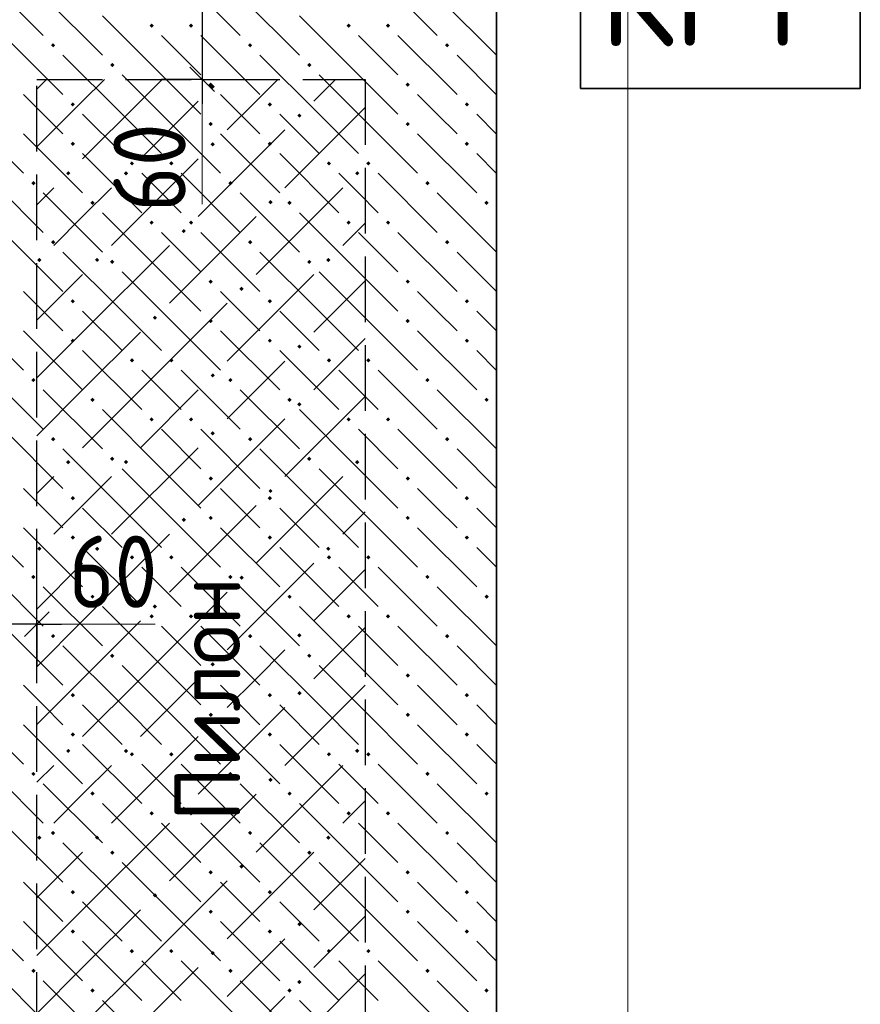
# Model space of a CAD drawing. Header units: millimetres. Extents: x 0 to 50400, y 0 to 35640.
# Tile 27 of 46: x 7914 to 10985, y 27942 to 31542. Entities that reach past the tile are written whole.
import ezdxf

# ---------------------------------------------------------------- set-up
doc = ezdxf.new("R2010")
doc.units = ezdxf.units.MM
doc.linetypes.add('______2', pattern=[324, 240, -84])
for name, color, linetype, lineweight in [('Standard', 7, 'Continuous', 25), ('ЖБ Перекрытие верхний уровень', 7, 'Continuous', 35), ('ЖБ Пилон', 7, 'Continuous', 35), ('Размерная линия_ общее', 7, 'Continuous', 13), ('Текст_ общее', 7, 'Continuous', 25)]:
    doc.layers.add(name, color=color, linetype=linetype, lineweight=lineweight)
doc.styles.add('ISOCPEUR', font='txt')

msp = doc.modelspace()

# ---------------------------------------------------------------- hatches: boundary and pattern name
at = {"layer": 'Standard', "linetype": 'Continuous', "lineweight": 13, "transparency": 33554687}
for points in [[(8611.1, 31297.1), (8618.9, 31304.9), (8626.7, 31297.1), (8618.9, 31289.3)], [(8927.9, 31191.5), (8935.7, 31199.3), (8943.5, 31191.5), (8935.7, 31183.7)], [(8611.1, 31085.9), (8618.9, 31093.7), (8626.7, 31085.9), (8618.9, 31078.1)], [(8083.1, 30980.3), (8090.9, 30988.1), (8098.7, 30980.3), (8090.9, 30972.5)], [(8294.3, 30980.3), (8302.1, 30988.1), (8309.9, 30980.3), (8302.1, 30972.5)], [(9139.1, 30980.3), (9146.9, 30988.1), (9154.7, 30980.3), (9146.9, 30972.5)], [(8822.3, 30874.7), (8830.1, 30882.5), (8837.9, 30874.7), (8830.1, 30866.9)], [(8505.5, 30769.1), (8513.3, 30776.9), (8521.1, 30769.1), (8513.3, 30761.3)], [(7977.5, 30663.5), (7985.3, 30671.3), (7993.1, 30663.5), (7985.3, 30655.7)], [(8188.7, 30663.5), (8196.5, 30671.3), (8204.3, 30663.5), (8196.5, 30655.7)], [(9033.5, 30663.5), (9041.3, 30671.3), (9049.1, 30663.5), (9041.3, 30655.7)], [(8716.7, 30557.9), (8724.5, 30565.7), (8732.3, 30557.9), (8724.5, 30550.1)], [(8399.9, 30452.3), (8407.7, 30460.1), (8415.5, 30452.3), (8407.7, 30444.5)], [(8927.9, 30346.7), (8935.7, 30354.5), (8943.5, 30346.7), (8935.7, 30338.9)], [(8611.1, 30241.1), (8618.9, 30248.9), (8626.7, 30241.1), (8618.9, 30233.3)], [(8927.9, 30135.5), (8935.7, 30143.3), (8943.5, 30135.5), (8935.7, 30127.7)], [(8611.1, 30029.9), (8618.9, 30037.7), (8626.7, 30029.9), (8618.9, 30022.1)], [(8083.1, 29924.3), (8090.9, 29932.1), (8098.7, 29924.3), (8090.9, 29916.5)], [(8294.3, 29924.3), (8302.1, 29932.1), (8309.9, 29924.3), (8302.1, 29916.5)], [(9139.1, 29924.3), (9146.9, 29932.1), (9154.7, 29924.3), (9146.9, 29916.5)], [(8822.3, 29818.7), (8830.1, 29826.5), (8837.9, 29818.7), (8830.1, 29810.9)], [(8505.5, 29713.1), (8513.3, 29720.9), (8521.1, 29713.1), (8513.3, 29705.3)], [(7977.5, 29607.5), (7985.3, 29615.3), (7993.1, 29607.5), (7985.3, 29599.7)], [(8188.7, 29607.5), (8196.5, 29615.3), (8204.3, 29607.5), (8196.5, 29599.7)], [(9033.5, 29607.5), (9041.3, 29615.3), (9049.1, 29607.5), (9041.3, 29599.7)], [(8716.7, 29501.9), (8724.5, 29509.7), (8732.3, 29501.9), (8724.5, 29494.1)], [(8399.9, 29396.3), (8407.7, 29404.1), (8415.5, 29396.3), (8407.7, 29388.5)], [(8927.9, 29290.7), (8935.7, 29298.5), (8943.5, 29290.7), (8935.7, 29282.9)], [(8611.1, 29185.1), (8618.9, 29192.9), (8626.7, 29185.1), (8618.9, 29177.3)], [(8927.9, 29079.5), (8935.7, 29087.3), (8943.5, 29079.5), (8935.7, 29071.7)], [(8611.1, 28973.9), (8618.9, 28981.7), (8626.7, 28973.9), (8618.9, 28966.1)], [(8083.1, 28868.3), (8090.9, 28876.1), (8098.7, 28868.3), (8090.9, 28860.5)], [(8294.3, 28868.3), (8302.1, 28876.1), (8309.9, 28868.3), (8302.1, 28860.5)], [(9139.1, 28868.3), (9146.9, 28876.1), (9154.7, 28868.3), (9146.9, 28860.5)], [(8822.3, 28762.7), (8830.1, 28770.5), (8837.9, 28762.7), (8830.1, 28754.9)], [(8505.5, 28657.1), (8513.3, 28664.9), (8521.1, 28657.1), (8513.3, 28649.3)], [(7977.5, 28551.5), (7985.3, 28559.3), (7993.1, 28551.5), (7985.3, 28543.7)], [(8188.7, 28551.5), (8196.5, 28559.3), (8204.3, 28551.5), (8196.5, 28543.7)], [(9033.5, 28551.5), (9041.3, 28559.3), (9049.1, 28551.5), (9041.3, 28543.7)], [(8716.7, 28445.9), (8724.5, 28453.7), (8732.3, 28445.9), (8724.5, 28438.1)], [(8399.9, 28340.3), (8407.7, 28348.1), (8415.5, 28340.3), (8407.7, 28332.5)], [(8927.9, 28234.7), (8935.7, 28242.5), (8943.5, 28234.7), (8935.7, 28226.9)], [(8611.1, 28129.1), (8618.9, 28136.9), (8626.7, 28129.1), (8618.9, 28121.3)], [(8927.9, 28023.5), (8935.7, 28031.3), (8943.5, 28023.5), (8935.7, 28015.7)]]:
    msp.add_hatch(color=7, dxfattribs=at).paths.add_polyline_path(points, flags=16)
at = {"layer": 'ЖБ Перекрытие верхний уровень', "linetype": 'Continuous', "lineweight": 18, "transparency": 33554687}
for points in [[(8387.9, 31520.3), (8395.7, 31528.1), (8403.5, 31520.3), (8395.7, 31512.5)], [(8531.9, 31520.3), (8539.7, 31528.1), (8547.5, 31520.3), (8539.7, 31512.5)], [(9107.9, 31520.3), (9115.7, 31528.1), (9123.5, 31520.3), (9115.7, 31512.5)], [(9251.9, 31520.3), (9259.7, 31528.1), (9267.5, 31520.3), (9259.7, 31512.5)], [(8027.9, 31448.3), (8035.7, 31456.1), (8043.5, 31448.3), (8035.7, 31440.5)], [(8747.9, 31448.3), (8755.7, 31456.1), (8763.5, 31448.3), (8755.7, 31440.5)], [(9467.9, 31448.3), (9475.7, 31456.1), (9483.5, 31448.3), (9475.7, 31440.5)], [(8243.9, 31376.3), (8251.7, 31384.1), (8259.5, 31376.3), (8251.7, 31368.5)], [(8963.9, 31376.3), (8971.7, 31384.1), (8979.5, 31376.3), (8971.7, 31368.5)], [(8603.9, 31304.3), (8611.7, 31312.1), (8619.5, 31304.3), (8611.7, 31296.5)], [(9323.9, 31304.3), (9331.7, 31312.1), (9339.5, 31304.3), (9331.7, 31296.5)], [(8099.9, 31232.3), (8107.7, 31240.1), (8115.5, 31232.3), (8107.7, 31224.5)], [(8819.9, 31232.3), (8827.7, 31240.1), (8835.5, 31232.3), (8827.7, 31224.5)], [(9539.9, 31232.3), (9547.7, 31240.1), (9555.5, 31232.3), (9547.7, 31224.5)], [(8603.9, 31160.3), (8611.7, 31168.1), (8619.5, 31160.3), (8611.7, 31152.5)], [(9323.9, 31160.3), (9331.7, 31168.1), (9339.5, 31160.3), (9331.7, 31152.5)], [(8099.9, 31088.3), (8107.7, 31096.1), (8115.5, 31088.3), (8107.7, 31080.5)], [(8819.9, 31088.3), (8827.7, 31096.1), (8835.5, 31088.3), (8827.7, 31080.5)], [(9539.9, 31088.3), (9547.7, 31096.1), (9555.5, 31088.3), (9547.7, 31080.5)], [(8315.9, 31016.3), (8323.7, 31024.1), (8331.5, 31016.3), (8323.7, 31008.5)], [(8459.9, 31016.3), (8467.7, 31024.1), (8475.5, 31016.3), (8467.7, 31008.5)], [(9035.9, 31016.3), (9043.7, 31024.1), (9051.5, 31016.3), (9043.7, 31008.5)], [(9179.9, 31016.3), (9187.7, 31024.1), (9195.5, 31016.3), (9187.7, 31008.5)], [(7955.9, 30944.3), (7963.7, 30952.1), (7971.5, 30944.3), (7963.7, 30936.5)], [(8675.9, 30944.3), (8683.7, 30952.1), (8691.5, 30944.3), (8683.7, 30936.5)], [(9395.9, 30944.3), (9403.7, 30952.1), (9411.5, 30944.3), (9403.7, 30936.5)], [(8171.9, 30872.3), (8179.7, 30880.1), (8187.5, 30872.3), (8179.7, 30864.5)], [(8891.9, 30872.3), (8899.7, 30880.1), (8907.5, 30872.3), (8899.7, 30864.5)], [(9611.9, 30872.3), (9619.7, 30880.1), (9627.5, 30872.3), (9619.7, 30864.5)], [(8387.9, 30800.3), (8395.7, 30808.1), (8403.5, 30800.3), (8395.7, 30792.5)], [(8531.9, 30800.3), (8539.7, 30808.1), (8547.5, 30800.3), (8539.7, 30792.5)], [(9107.9, 30800.3), (9115.7, 30808.1), (9123.5, 30800.3), (9115.7, 30792.5)], [(9251.9, 30800.3), (9259.7, 30808.1), (9267.5, 30800.3), (9259.7, 30792.5)], [(8027.9, 30728.3), (8035.7, 30736.1), (8043.5, 30728.3), (8035.7, 30720.5)], [(8747.9, 30728.3), (8755.7, 30736.1), (8763.5, 30728.3), (8755.7, 30720.5)], [(9467.9, 30728.3), (9475.7, 30736.1), (9483.5, 30728.3), (9475.7, 30720.5)], [(8243.9, 30656.3), (8251.7, 30664.1), (8259.5, 30656.3), (8251.7, 30648.5)], [(8963.9, 30656.3), (8971.7, 30664.1), (8979.5, 30656.3), (8971.7, 30648.5)], [(8603.9, 30584.3), (8611.7, 30592.1), (8619.5, 30584.3), (8611.7, 30576.5)], [(9323.9, 30584.3), (9331.7, 30592.1), (9339.5, 30584.3), (9331.7, 30576.5)], [(8099.9, 30512.3), (8107.7, 30520.1), (8115.5, 30512.3), (8107.7, 30504.5)], [(8819.9, 30512.3), (8827.7, 30520.1), (8835.5, 30512.3), (8827.7, 30504.5)], [(9539.9, 30512.3), (9547.7, 30520.1), (9555.5, 30512.3), (9547.7, 30504.5)], [(8603.9, 30440.3), (8611.7, 30448.1), (8619.5, 30440.3), (8611.7, 30432.5)], [(9323.9, 30440.3), (9331.7, 30448.1), (9339.5, 30440.3), (9331.7, 30432.5)], [(8099.9, 30368.3), (8107.7, 30376.1), (8115.5, 30368.3), (8107.7, 30360.5)], [(8819.9, 30368.3), (8827.7, 30376.1), (8835.5, 30368.3), (8827.7, 30360.5)], [(9539.9, 30368.3), (9547.7, 30376.1), (9555.5, 30368.3), (9547.7, 30360.5)], [(8315.9, 30296.3), (8323.7, 30304.1), (8331.5, 30296.3), (8323.7, 30288.5)], [(8459.9, 30296.3), (8467.7, 30304.1), (8475.5, 30296.3), (8467.7, 30288.5)], [(9035.9, 30296.3), (9043.7, 30304.1), (9051.5, 30296.3), (9043.7, 30288.5)], [(9179.9, 30296.3), (9187.7, 30304.1), (9195.5, 30296.3), (9187.7, 30288.5)], [(7955.9, 30224.3), (7963.7, 30232.1), (7971.5, 30224.3), (7963.7, 30216.5)], [(8675.9, 30224.3), (8683.7, 30232.1), (8691.5, 30224.3), (8683.7, 30216.5)], [(9395.9, 30224.3), (9403.7, 30232.1), (9411.5, 30224.3), (9403.7, 30216.5)], [(8171.9, 30152.3), (8179.7, 30160.1), (8187.5, 30152.3), (8179.7, 30144.5)], [(8891.9, 30152.3), (8899.7, 30160.1), (8907.5, 30152.3), (8899.7, 30144.5)], [(9611.9, 30152.3), (9619.7, 30160.1), (9627.5, 30152.3), (9619.7, 30144.5)], [(8387.9, 30080.3), (8395.7, 30088.1), (8403.5, 30080.3), (8395.7, 30072.5)], [(8531.9, 30080.3), (8539.7, 30088.1), (8547.5, 30080.3), (8539.7, 30072.5)], [(9107.9, 30080.3), (9115.7, 30088.1), (9123.5, 30080.3), (9115.7, 30072.5)], [(9251.9, 30080.3), (9259.7, 30088.1), (9267.5, 30080.3), (9259.7, 30072.5)], [(8027.9, 30008.3), (8035.7, 30016.1), (8043.5, 30008.3), (8035.7, 30000.5)], [(8747.9, 30008.3), (8755.7, 30016.1), (8763.5, 30008.3), (8755.7, 30000.5)], [(9467.9, 30008.3), (9475.7, 30016.1), (9483.5, 30008.3), (9475.7, 30000.5)], [(8243.9, 29936.3), (8251.7, 29944.1), (8259.5, 29936.3), (8251.7, 29928.5)], [(8963.9, 29936.3), (8971.7, 29944.1), (8979.5, 29936.3), (8971.7, 29928.5)], [(8603.9, 29864.3), (8611.7, 29872.1), (8619.5, 29864.3), (8611.7, 29856.5)], [(9323.9, 29864.3), (9331.7, 29872.1), (9339.5, 29864.3), (9331.7, 29856.5)], [(8099.9, 29792.3), (8107.7, 29800.1), (8115.5, 29792.3), (8107.7, 29784.5)], [(8819.9, 29792.3), (8827.7, 29800.1), (8835.5, 29792.3), (8827.7, 29784.5)], [(9539.9, 29792.3), (9547.7, 29800.1), (9555.5, 29792.3), (9547.7, 29784.5)], [(8603.9, 29720.3), (8611.7, 29728.1), (8619.5, 29720.3), (8611.7, 29712.5)], [(9323.9, 29720.3), (9331.7, 29728.1), (9339.5, 29720.3), (9331.7, 29712.5)], [(8099.9, 29648.3), (8107.7, 29656.1), (8115.5, 29648.3), (8107.7, 29640.5)], [(8819.9, 29648.3), (8827.7, 29656.1), (8835.5, 29648.3), (8827.7, 29640.5)], [(9539.9, 29648.3), (9547.7, 29656.1), (9555.5, 29648.3), (9547.7, 29640.5)], [(8315.9, 29576.3), (8323.7, 29584.1), (8331.5, 29576.3), (8323.7, 29568.5)], [(8459.9, 29576.3), (8467.7, 29584.1), (8475.5, 29576.3), (8467.7, 29568.5)], [(9035.9, 29576.3), (9043.7, 29584.1), (9051.5, 29576.3), (9043.7, 29568.5)], [(9179.9, 29576.3), (9187.7, 29584.1), (9195.5, 29576.3), (9187.7, 29568.5)], [(7955.9, 29504.3), (7963.7, 29512.1), (7971.5, 29504.3), (7963.7, 29496.5)], [(8675.9, 29504.3), (8683.7, 29512.1), (8691.5, 29504.3), (8683.7, 29496.5)], [(9395.9, 29504.3), (9403.7, 29512.1), (9411.5, 29504.3), (9403.7, 29496.5)], [(8171.9, 29432.3), (8179.7, 29440.1), (8187.5, 29432.3), (8179.7, 29424.5)], [(8891.9, 29432.3), (8899.7, 29440.1), (8907.5, 29432.3), (8899.7, 29424.5)], [(9611.9, 29432.3), (9619.7, 29440.1), (9627.5, 29432.3), (9619.7, 29424.5)], [(8387.9, 29360.3), (8395.7, 29368.1), (8403.5, 29360.3), (8395.7, 29352.5)], [(8531.9, 29360.3), (8539.7, 29368.1), (8547.5, 29360.3), (8539.7, 29352.5)], [(9107.9, 29360.3), (9115.7, 29368.1), (9123.5, 29360.3), (9115.7, 29352.5)], [(9251.9, 29360.3), (9259.7, 29368.1), (9267.5, 29360.3), (9259.7, 29352.5)], [(8027.9, 29288.3), (8035.7, 29296.1), (8043.5, 29288.3), (8035.7, 29280.5)], [(8747.9, 29288.3), (8755.7, 29296.1), (8763.5, 29288.3), (8755.7, 29280.5)], [(9467.9, 29288.3), (9475.7, 29296.1), (9483.5, 29288.3), (9475.7, 29280.5)], [(8243.9, 29216.3), (8251.7, 29224.1), (8259.5, 29216.3), (8251.7, 29208.5)], [(8963.9, 29216.3), (8971.7, 29224.1), (8979.5, 29216.3), (8971.7, 29208.5)], [(8603.9, 29144.3), (8611.7, 29152.1), (8619.5, 29144.3), (8611.7, 29136.5)], [(9323.9, 29144.3), (9331.7, 29152.1), (9339.5, 29144.3), (9331.7, 29136.5)], [(8099.9, 29072.3), (8107.7, 29080.1), (8115.5, 29072.3), (8107.7, 29064.5)], [(8819.9, 29072.3), (8827.7, 29080.1), (8835.5, 29072.3), (8827.7, 29064.5)], [(9539.9, 29072.3), (9547.7, 29080.1), (9555.5, 29072.3), (9547.7, 29064.5)], [(8603.9, 29000.3), (8611.7, 29008.1), (8619.5, 29000.3), (8611.7, 28992.5)], [(9323.9, 29000.3), (9331.7, 29008.1), (9339.5, 29000.3), (9331.7, 28992.5)], [(8099.9, 28928.3), (8107.7, 28936.1), (8115.5, 28928.3), (8107.7, 28920.5)], [(8819.9, 28928.3), (8827.7, 28936.1), (8835.5, 28928.3), (8827.7, 28920.5)], [(9539.9, 28928.3), (9547.7, 28936.1), (9555.5, 28928.3), (9547.7, 28920.5)], [(8315.9, 28856.3), (8323.7, 28864.1), (8331.5, 28856.3), (8323.7, 28848.5)], [(8459.9, 28856.3), (8467.7, 28864.1), (8475.5, 28856.3), (8467.7, 28848.5)], [(9035.9, 28856.3), (9043.7, 28864.1), (9051.5, 28856.3), (9043.7, 28848.5)], [(9179.9, 28856.3), (9187.7, 28864.1), (9195.5, 28856.3), (9187.7, 28848.5)], [(7955.9, 28784.3), (7963.7, 28792.1), (7971.5, 28784.3), (7963.7, 28776.5)], [(8675.9, 28784.3), (8683.7, 28792.1), (8691.5, 28784.3), (8683.7, 28776.5)], [(9395.9, 28784.3), (9403.7, 28792.1), (9411.5, 28784.3), (9403.7, 28776.5)], [(8171.9, 28712.3), (8179.7, 28720.1), (8187.5, 28712.3), (8179.7, 28704.5)], [(8891.9, 28712.3), (8899.7, 28720.1), (8907.5, 28712.3), (8899.7, 28704.5)], [(9611.9, 28712.3), (9619.7, 28720.1), (9627.5, 28712.3), (9619.7, 28704.5)], [(8387.9, 28640.3), (8395.7, 28648.1), (8403.5, 28640.3), (8395.7, 28632.5)], [(8531.9, 28640.3), (8539.7, 28648.1), (8547.5, 28640.3), (8539.7, 28632.5)], [(9107.9, 28640.3), (9115.7, 28648.1), (9123.5, 28640.3), (9115.7, 28632.5)], [(9251.9, 28640.3), (9259.7, 28648.1), (9267.5, 28640.3), (9259.7, 28632.5)], [(8027.9, 28568.3), (8035.7, 28576.1), (8043.5, 28568.3), (8035.7, 28560.5)], [(8747.9, 28568.3), (8755.7, 28576.1), (8763.5, 28568.3), (8755.7, 28560.5)], [(9467.9, 28568.3), (9475.7, 28576.1), (9483.5, 28568.3), (9475.7, 28560.5)], [(8243.9, 28496.3), (8251.7, 28504.1), (8259.5, 28496.3), (8251.7, 28488.5)], [(8963.9, 28496.3), (8971.7, 28504.1), (8979.5, 28496.3), (8971.7, 28488.5)], [(8603.9, 28424.3), (8611.7, 28432.1), (8619.5, 28424.3), (8611.7, 28416.5)], [(9323.9, 28424.3), (9331.7, 28432.1), (9339.5, 28424.3), (9331.7, 28416.5)], [(8099.9, 28352.3), (8107.7, 28360.1), (8115.5, 28352.3), (8107.7, 28344.5)], [(8819.9, 28352.3), (8827.7, 28360.1), (8835.5, 28352.3), (8827.7, 28344.5)], [(9539.9, 28352.3), (9547.7, 28360.1), (9555.5, 28352.3), (9547.7, 28344.5)], [(8603.9, 28280.3), (8611.7, 28288.1), (8619.5, 28280.3), (8611.7, 28272.5)], [(9323.9, 28280.3), (9331.7, 28288.1), (9339.5, 28280.3), (9331.7, 28272.5)], [(8099.9, 28208.3), (8107.7, 28216.1), (8115.5, 28208.3), (8107.7, 28200.5)], [(8819.9, 28208.3), (8827.7, 28216.1), (8835.5, 28208.3), (8827.7, 28200.5)], [(9539.9, 28208.3), (9547.7, 28216.1), (9555.5, 28208.3), (9547.7, 28200.5)], [(8315.9, 28136.3), (8323.7, 28144.1), (8331.5, 28136.3), (8323.7, 28128.5)], [(8459.9, 28136.3), (8467.7, 28144.1), (8475.5, 28136.3), (8467.7, 28128.5)], [(9035.9, 28136.3), (9043.7, 28144.1), (9051.5, 28136.3), (9043.7, 28128.5)], [(9179.9, 28136.3), (9187.7, 28144.1), (9195.5, 28136.3), (9187.7, 28128.5)], [(7955.9, 28064.3), (7963.7, 28072.1), (7971.5, 28064.3), (7963.7, 28056.5)], [(8675.9, 28064.3), (8683.7, 28072.1), (8691.5, 28064.3), (8683.7, 28056.5)], [(9395.9, 28064.3), (9403.7, 28072.1), (9411.5, 28064.3), (9403.7, 28056.5)], [(8171.9, 27992.3), (8179.7, 28000.1), (8187.5, 27992.3), (8179.7, 27984.5)], [(8891.9, 27992.3), (8899.7, 28000.1), (8907.5, 27992.3), (8899.7, 27984.5)], [(9611.9, 27992.3), (9619.7, 28000.1), (9627.5, 27992.3), (9619.7, 27984.5)]]:
    msp.add_hatch(color=7, dxfattribs=at).paths.add_polyline_path(points, flags=16)

# ---------------------------------------------------------------- linework, layer by layer
at = {"layer": 'Standard', "color": 7, "linetype": 'Continuous', "lineweight": -3, "transparency": 33554687}
for p, q in [((8580.1, 31611.8), (8580.1, 31323.8)), ((8580.1, 31323.8), (8580.1, 31233.8)), ((7976.3, 29331.6), (7688.3, 29331.6)), ((7976.3, 29331.6), (8066.3, 29331.6))]:
    msp.add_line(p, q, dxfattribs=at)
at = {"layer": 'Standard', "color": 7, "linetype": 'Continuous', "lineweight": 25, "transparency": 33554687}
for p, q in [((8535.1, 31368.8), (8625.1, 31278.8)), ((8021.3, 29376.6), (7931.3, 29286.6))]:
    msp.add_line(p, q, dxfattribs=at)
at = {"layer": 'Standard', "color": 253, "linetype": 'Continuous', "lineweight": 13, "true_color": 0xa0a0a0, "transparency": 33554687}
for p, q in [((8012, 31323.8), (7976.3, 31288)), ((8223.2, 31323.8), (8143.7, 31244.3)), ((8354.9, 31244.3), (8434.4, 31323.8)), ((8777.3, 31244.3), (8856.8, 31323.8)), ((9068, 31323.8), (8988.5, 31244.3)), ((8143.7, 31244.3), (7976.3, 31076.8)), ((8354.9, 31244.3), (8143.7, 31033.1)), ((8566.1, 31244.3), (8354.9, 31033.1)), ((8671.7, 31138.7), (8777.3, 31244.3)), ((9176.3, 31220.8), (8882.9, 30927.5)), ((8882.9, 31138.7), (8566.1, 30821.9)), ((8566.1, 31033.1), (8249.3, 30716.3)), ((8038.1, 30927.5), (7976.3, 30865.6)), ((8143.7, 30821.9), (8249.3, 30927.5)), ((9094.1, 30927.5), (8777.3, 30610.7)), ((8038.1, 30716.3), (8143.7, 30821.9)), ((8777.3, 30821.9), (8460.5, 30505.1)), ((9094.1, 30716.3), (9176.3, 30798.4)), ((8143.7, 30399.5), (8460.5, 30716.3)), ((8143.7, 30610.7), (7976.3, 30443.2)), ((8988.5, 30610.7), (8671.7, 30293.9)), ((9176.3, 30587.2), (8988.5, 30399.5)), ((8354.9, 30188.3), (8671.7, 30505.1)), ((8143.7, 30399.5), (7976.3, 30232)), ((8354.9, 30399.5), (8143.7, 30188.3)), ((9176.3, 30376), (8988.5, 30188.3)), ((8777.3, 30188.3), (8882.9, 30293.9)), ((8143.7, 30188.3), (7976.3, 30020.8)), ((8354.9, 30188.3), (8143.7, 29977.1)), ((8566.1, 30188.3), (8354.9, 29977.1)), ((8671.7, 30082.7), (8777.3, 30188.3)), ((9176.3, 30164.8), (8882.9, 29871.5)), ((8882.9, 30082.7), (8566.1, 29765.9)), ((8566.1, 29977.1), (8249.3, 29660.3)), ((8038.1, 29871.5), (7976.3, 29809.6)), ((8143.7, 29765.9), (8249.3, 29871.5)), ((9094.1, 29871.5), (8777.3, 29554.7)), ((8038.1, 29660.3), (8143.7, 29765.9)), ((8777.3, 29765.9), (8460.5, 29449.1)), ((9094.1, 29660.3), (9176.3, 29742.4)), ((8143.7, 29343.5), (8460.5, 29660.3)), ((8143.7, 29554.7), (7976.3, 29387.2)), ((8988.5, 29554.7), (8671.7, 29237.9)), ((9176.3, 29531.2), (8988.5, 29343.5)), ((8354.9, 29132.3), (8671.7, 29449.1)), ((8143.7, 29343.5), (7976.3, 29176)), ((8354.9, 29343.5), (8143.7, 29132.3)), ((9176.3, 29320), (8988.5, 29132.3)), ((8777.3, 29132.3), (8882.9, 29237.9)), ((8143.7, 29132.3), (7976.3, 28964.8)), ((8354.9, 29132.3), (8143.7, 28921.1)), ((8566.1, 29132.3), (8354.9, 28921.1)), ((8671.7, 29026.7), (8777.3, 29132.3)), ((9176.3, 29108.8), (8882.9, 28815.5)), ((8882.9, 29026.7), (8566.1, 28709.9)), ((8566.1, 28921.1), (8249.3, 28604.3)), ((8038.1, 28815.5), (7976.3, 28753.6)), ((8143.7, 28709.9), (8249.3, 28815.5)), ((9094.1, 28815.5), (8777.3, 28498.7)), ((8038.1, 28604.3), (8143.7, 28709.9)), ((8777.3, 28709.9), (8460.5, 28393.1)), ((9094.1, 28604.3), (9176.3, 28686.4)), ((8143.7, 28287.5), (8460.5, 28604.3)), ((8143.7, 28498.7), (7976.3, 28331.2)), ((8988.5, 28498.7), (8671.7, 28181.9)), ((9176.3, 28475.2), (8988.5, 28287.5)), ((8354.9, 28076.3), (8671.7, 28393.1)), ((8143.7, 28287.5), (7976.3, 28120)), ((8354.9, 28287.5), (8143.7, 28076.3)), ((9176.3, 28264), (8988.5, 28076.3)), ((8777.3, 28076.3), (8882.9, 28181.9)), ((8143.7, 28076.3), (7976.3, 27908.8)), ((8354.9, 28076.3), (8143.7, 27865.1)), ((8566.1, 28076.3), (8354.9, 27865.1)), ((8671.7, 27970.7), (8777.3, 28076.3)), ((9176.3, 28052.8), (8882.9, 27759.5)), ((8882.9, 27970.7), (8566.1, 27653.9))]:
    msp.add_line(p, q, dxfattribs=at)
at = {"layer": 'Standard', "color": 251, "linetype": 'Continuous', "lineweight": -3, "true_color": 0x656565, "transparency": 33554687}
for p, q in [((8580.1, 31323.8), (8430.1, 31323.8)), ((8580.1, 31323.8), (8730.1, 31323.8)), ((8580.1, 31323.8), (8600.3, 31323.8)), ((7976.3, 29331.6), (7976.3, 29481.6)), ((7976.3, 29331.6), (7976.3, 29181.6)), ((7976.3, 29331.6), (7976.3, 29331.6))]:
    msp.add_line(p, q, dxfattribs=at)
at = {"layer": 'Standard', "color": 254, "linetype": 'Continuous', "lineweight": 18, "true_color": 0xc4c4ff, "transparency": 33554687}
msp.add_lwpolyline([(6042.2, 24677.5), (10136.3, 24677.5), (10136.3, 33105.1), (6042.2, 33105.1), (6042.2, 24677.5)], dxfattribs=at)
at = {"layer": 'ЖБ Перекрытие верхний уровень', "color": 7, "linetype": 'Continuous', "lineweight": 35, "transparency": 33554687}
msp.add_line((9656.3, 25157.5), (9656.3, 32625.1), dxfattribs=at)
at = {"layer": 'ЖБ Перекрытие верхний уровень', "color": 9, "linetype": 'Continuous', "lineweight": 18, "true_color": 0xc7c7c7, "transparency": 33554687}
for p, q in [((7783.7, 31700.3), (7999.7, 31484.3)), ((8503.7, 31700.3), (8719.7, 31484.3)), ((9223.7, 31700.3), (9439.7, 31484.3)), ((7999.7, 31628.3), (8215.7, 31412.3)), ((8719.7, 31628.3), (8935.7, 31412.3)), ((9439.7, 31628.3), (9655.7, 31412.3)), ((8431.7, 31340.3), (8215.7, 31556.3)), ((9151.7, 31340.3), (8935.7, 31556.3)), ((7855.7, 31484.3), (8071.7, 31268.3)), ((8431.7, 31484.3), (8575.7, 31340.3)), ((8575.7, 31484.3), (8791.7, 31268.3)), ((9151.7, 31484.3), (9295.7, 31340.3)), ((9295.7, 31484.3), (9511.7, 31268.3)), ((8287.7, 31196.3), (8071.7, 31412.3)), ((9007.7, 31196.3), (8791.7, 31412.3)), ((9656.3, 31267.7), (9511.7, 31412.3)), ((8287.7, 31340.3), (8431.7, 31196.3)), ((8431.7, 31340.3), (8575.7, 31196.3)), ((9007.7, 31340.3), (9151.7, 31196.3)), ((9151.7, 31340.3), (9295.7, 31196.3)), ((7999.7, 31196.3), (7927.7, 31268.3)), ((8719.7, 31196.3), (8647.7, 31268.3)), ((9439.7, 31196.3), (9367.7, 31268.3)), ((7711.7, 31196.3), (7927.7, 30980.3)), ((8071.7, 31124.3), (7999.7, 31196.3)), ((8143.7, 31196.3), (8287.7, 31052.3)), ((8287.7, 31196.3), (8431.7, 31052.3)), ((8431.7, 31196.3), (8647.7, 30980.3)), ((8791.7, 31124.3), (8719.7, 31196.3)), ((8863.7, 31196.3), (9007.7, 31052.3)), ((9007.7, 31196.3), (9151.7, 31052.3)), ((9151.7, 31196.3), (9367.7, 30980.3)), ((9511.7, 31124.3), (9439.7, 31196.3)), ((9583.7, 31196.3), (9656.3, 31123.7)), ((7927.7, 31124.3), (8143.7, 30908.3)), ((8647.7, 31124.3), (8863.7, 30908.3)), ((9367.7, 31124.3), (9583.7, 30908.3)), ((8143.7, 31052.3), (8359.7, 30836.3)), ((8863.7, 31052.3), (9079.7, 30836.3)), ((9583.7, 31052.3), (9656.3, 30979.7)), ((7783.7, 30980.3), (7999.7, 30764.3)), ((8431.7, 30908.3), (8359.7, 30980.3)), ((8503.7, 30980.3), (8719.7, 30764.3)), ((9151.7, 30908.3), (9079.7, 30980.3)), ((9223.7, 30980.3), (9439.7, 30764.3)), ((7999.7, 30908.3), (8215.7, 30692.3)), ((8503.7, 30836.3), (8431.7, 30908.3)), ((8719.7, 30908.3), (8935.7, 30692.3)), ((9223.7, 30836.3), (9151.7, 30908.3)), ((9439.7, 30908.3), (9655.7, 30692.3)), ((8431.7, 30620.3), (8215.7, 30836.3)), ((9151.7, 30620.3), (8935.7, 30836.3)), ((9656.3, 30835.7), (9655.7, 30836.3)), ((7855.7, 30764.3), (8071.7, 30548.3)), ((8431.7, 30764.3), (8575.7, 30620.3)), ((8575.7, 30764.3), (8791.7, 30548.3)), ((9151.7, 30764.3), (9295.7, 30620.3)), ((9295.7, 30764.3), (9511.7, 30548.3)), ((8287.7, 30476.3), (8071.7, 30692.3)), ((9007.7, 30476.3), (8791.7, 30692.3)), ((9656.3, 30547.7), (9511.7, 30692.3)), ((8287.7, 30620.3), (8431.7, 30476.3)), ((8431.7, 30620.3), (8575.7, 30476.3)), ((9007.7, 30620.3), (9151.7, 30476.3)), ((9151.7, 30620.3), (9295.7, 30476.3)), ((7999.7, 30476.3), (7927.7, 30548.3)), ((8719.7, 30476.3), (8647.7, 30548.3)), ((9439.7, 30476.3), (9367.7, 30548.3)), ((7711.7, 30476.3), (7927.7, 30260.3)), ((8071.7, 30404.3), (7999.7, 30476.3)), ((8143.7, 30476.3), (8287.7, 30332.3)), ((8287.7, 30476.3), (8431.7, 30332.3)), ((8431.7, 30476.3), (8647.7, 30260.3)), ((8791.7, 30404.3), (8719.7, 30476.3)), ((8863.7, 30476.3), (9007.7, 30332.3)), ((9007.7, 30476.3), (9151.7, 30332.3)), ((9151.7, 30476.3), (9367.7, 30260.3)), ((9511.7, 30404.3), (9439.7, 30476.3)), ((9583.7, 30476.3), (9656.3, 30403.7)), ((7927.7, 30404.3), (8143.7, 30188.3)), ((8647.7, 30404.3), (8863.7, 30188.3)), ((9367.7, 30404.3), (9583.7, 30188.3)), ((8143.7, 30332.3), (8359.7, 30116.3)), ((8863.7, 30332.3), (9079.7, 30116.3)), ((9583.7, 30332.3), (9656.3, 30259.7)), ((7783.7, 30260.3), (7999.7, 30044.3)), ((8431.7, 30188.3), (8359.7, 30260.3)), ((8503.7, 30260.3), (8719.7, 30044.3)), ((9151.7, 30188.3), (9079.7, 30260.3)), ((9223.7, 30260.3), (9439.7, 30044.3)), ((7999.7, 30188.3), (8215.7, 29972.3)), ((8503.7, 30116.3), (8431.7, 30188.3)), ((8719.7, 30188.3), (8935.7, 29972.3)), ((9223.7, 30116.3), (9151.7, 30188.3)), ((9439.7, 30188.3), (9655.7, 29972.3)), ((8431.7, 29900.3), (8215.7, 30116.3)), ((9151.7, 29900.3), (8935.7, 30116.3)), ((9656.3, 30115.7), (9655.7, 30116.3)), ((7855.7, 30044.3), (8071.7, 29828.3)), ((8431.7, 30044.3), (8575.7, 29900.3)), ((8575.7, 30044.3), (8791.7, 29828.3)), ((9151.7, 30044.3), (9295.7, 29900.3)), ((9295.7, 30044.3), (9511.7, 29828.3)), ((8287.7, 29756.3), (8071.7, 29972.3)), ((9007.7, 29756.3), (8791.7, 29972.3)), ((9656.3, 29827.7), (9511.7, 29972.3)), ((8287.7, 29900.3), (8431.7, 29756.3)), ((8431.7, 29900.3), (8575.7, 29756.3)), ((9007.7, 29900.3), (9151.7, 29756.3)), ((9151.7, 29900.3), (9295.7, 29756.3)), ((7999.7, 29756.3), (7927.7, 29828.3)), ((8719.7, 29756.3), (8647.7, 29828.3)), ((9439.7, 29756.3), (9367.7, 29828.3)), ((7711.7, 29756.3), (7927.7, 29540.3)), ((8071.7, 29684.3), (7999.7, 29756.3)), ((8143.7, 29756.3), (8287.7, 29612.3)), ((8287.7, 29756.3), (8431.7, 29612.3)), ((8431.7, 29756.3), (8647.7, 29540.3)), ((8791.7, 29684.3), (8719.7, 29756.3)), ((8863.7, 29756.3), (9007.7, 29612.3)), ((9007.7, 29756.3), (9151.7, 29612.3)), ((9151.7, 29756.3), (9367.7, 29540.3)), ((9511.7, 29684.3), (9439.7, 29756.3)), ((9583.7, 29756.3), (9656.3, 29683.7)), ((7927.7, 29684.3), (8143.7, 29468.3)), ((8647.7, 29684.3), (8863.7, 29468.3)), ((9367.7, 29684.3), (9583.7, 29468.3)), ((8143.7, 29612.3), (8359.7, 29396.3)), ((8863.7, 29612.3), (9079.7, 29396.3)), ((9583.7, 29612.3), (9656.3, 29539.7)), ((7783.7, 29540.3), (7999.7, 29324.3)), ((8431.7, 29468.3), (8359.7, 29540.3)), ((8503.7, 29540.3), (8719.7, 29324.3)), ((9151.7, 29468.3), (9079.7, 29540.3)), ((9223.7, 29540.3), (9439.7, 29324.3)), ((7999.7, 29468.3), (8215.7, 29252.3)), ((8503.7, 29396.3), (8431.7, 29468.3)), ((8719.7, 29468.3), (8935.7, 29252.3)), ((9223.7, 29396.3), (9151.7, 29468.3)), ((9439.7, 29468.3), (9655.7, 29252.3)), ((8431.7, 29180.3), (8215.7, 29396.3)), ((9151.7, 29180.3), (8935.7, 29396.3)), ((9656.3, 29395.7), (9655.7, 29396.3)), ((7855.7, 29324.3), (8071.7, 29108.3)), ((8431.7, 29324.3), (8575.7, 29180.3)), ((8575.7, 29324.3), (8791.7, 29108.3)), ((9151.7, 29324.3), (9295.7, 29180.3)), ((9295.7, 29324.3), (9511.7, 29108.3)), ((8287.7, 29036.3), (8071.7, 29252.3)), ((9007.7, 29036.3), (8791.7, 29252.3)), ((9656.3, 29107.7), (9511.7, 29252.3)), ((8287.7, 29180.3), (8431.7, 29036.3)), ((8431.7, 29180.3), (8575.7, 29036.3)), ((9007.7, 29180.3), (9151.7, 29036.3)), ((9151.7, 29180.3), (9295.7, 29036.3)), ((7999.7, 29036.3), (7927.7, 29108.3)), ((8719.7, 29036.3), (8647.7, 29108.3)), ((9439.7, 29036.3), (9367.7, 29108.3)), ((7711.7, 29036.3), (7927.7, 28820.3)), ((8071.7, 28964.3), (7999.7, 29036.3)), ((8143.7, 29036.3), (8287.7, 28892.3)), ((8287.7, 29036.3), (8431.7, 28892.3)), ((8431.7, 29036.3), (8647.7, 28820.3)), ((8791.7, 28964.3), (8719.7, 29036.3)), ((8863.7, 29036.3), (9007.7, 28892.3)), ((9007.7, 29036.3), (9151.7, 28892.3)), ((9151.7, 29036.3), (9367.7, 28820.3)), ((9511.7, 28964.3), (9439.7, 29036.3)), ((9583.7, 29036.3), (9656.3, 28963.7)), ((7927.7, 28964.3), (8143.7, 28748.3)), ((8647.7, 28964.3), (8863.7, 28748.3)), ((9367.7, 28964.3), (9583.7, 28748.3)), ((8143.7, 28892.3), (8359.7, 28676.3)), ((8863.7, 28892.3), (9079.7, 28676.3)), ((9583.7, 28892.3), (9656.3, 28819.7)), ((7783.7, 28820.3), (7999.7, 28604.3)), ((8431.7, 28748.3), (8359.7, 28820.3)), ((8503.7, 28820.3), (8719.7, 28604.3)), ((9151.7, 28748.3), (9079.7, 28820.3)), ((9223.7, 28820.3), (9439.7, 28604.3)), ((7999.7, 28748.3), (8215.7, 28532.3)), ((8503.7, 28676.3), (8431.7, 28748.3)), ((8719.7, 28748.3), (8935.7, 28532.3)), ((9223.7, 28676.3), (9151.7, 28748.3)), ((9439.7, 28748.3), (9655.7, 28532.3)), ((8431.7, 28460.3), (8215.7, 28676.3)), ((9151.7, 28460.3), (8935.7, 28676.3)), ((9656.3, 28675.7), (9655.7, 28676.3)), ((7855.7, 28604.3), (8071.7, 28388.3)), ((8431.7, 28604.3), (8575.7, 28460.3)), ((8575.7, 28604.3), (8791.7, 28388.3)), ((9151.7, 28604.3), (9295.7, 28460.3)), ((9295.7, 28604.3), (9511.7, 28388.3)), ((8287.7, 28316.3), (8071.7, 28532.3)), ((9007.7, 28316.3), (8791.7, 28532.3)), ((9656.3, 28387.7), (9511.7, 28532.3)), ((8287.7, 28460.3), (8431.7, 28316.3)), ((8431.7, 28460.3), (8575.7, 28316.3)), ((9007.7, 28460.3), (9151.7, 28316.3)), ((9151.7, 28460.3), (9295.7, 28316.3)), ((7999.7, 28316.3), (7927.7, 28388.3)), ((8719.7, 28316.3), (8647.7, 28388.3)), ((9439.7, 28316.3), (9367.7, 28388.3)), ((7711.7, 28316.3), (7927.7, 28100.3)), ((8071.7, 28244.3), (7999.7, 28316.3)), ((8143.7, 28316.3), (8287.7, 28172.3)), ((8287.7, 28316.3), (8431.7, 28172.3)), ((8431.7, 28316.3), (8647.7, 28100.3)), ((8791.7, 28244.3), (8719.7, 28316.3)), ((8863.7, 28316.3), (9007.7, 28172.3)), ((9007.7, 28316.3), (9151.7, 28172.3)), ((9151.7, 28316.3), (9367.7, 28100.3)), ((9511.7, 28244.3), (9439.7, 28316.3)), ((9583.7, 28316.3), (9656.3, 28243.7)), ((7927.7, 28244.3), (8143.7, 28028.3)), ((8647.7, 28244.3), (8863.7, 28028.3)), ((9367.7, 28244.3), (9583.7, 28028.3)), ((8143.7, 28172.3), (8359.7, 27956.3)), ((8863.7, 28172.3), (9079.7, 27956.3)), ((9583.7, 28172.3), (9656.3, 28099.7)), ((7783.7, 28100.3), (7999.7, 27884.3)), ((8431.7, 28028.3), (8359.7, 28100.3)), ((8503.7, 28100.3), (8719.7, 27884.3)), ((9151.7, 28028.3), (9079.7, 28100.3)), ((9223.7, 28100.3), (9439.7, 27884.3)), ((7999.7, 28028.3), (8215.7, 27812.3)), ((8503.7, 27956.3), (8431.7, 28028.3)), ((8719.7, 28028.3), (8935.7, 27812.3)), ((9223.7, 27956.3), (9151.7, 28028.3)), ((9439.7, 28028.3), (9655.7, 27812.3)), ((8431.7, 27740.3), (8215.7, 27956.3)), ((9151.7, 27740.3), (8935.7, 27956.3)), ((9656.3, 27955.7), (9655.7, 27956.3))]:
    msp.add_line(p, q, dxfattribs=at)
at = {"layer": 'ЖБ Пилон', "color": 253, "linetype": '______2', "lineweight": -3, "true_color": 0xababab, "transparency": 33554687}
for p, q in [((7976.3, 26523.8), (7976.3, 31323.8)), ((7976.3, 31323.8), (9176.3, 31323.8)), ((9176.3, 31323.8), (9176.3, 26523.8))]:
    msp.add_line(p, q, dxfattribs=at)
at = {"layer": 'Размерная линия_ общее', "color": 7, "linetype": 'Continuous', "lineweight": 13, "transparency": 33554687}
for p, q in [((8580.1, 30867.8), (8580.1, 31323.8)), ((8408.3, 29331.6), (7976.3, 29331.6))]:
    msp.add_line(p, q, dxfattribs=at)
at = {"layer": 'Текст_ общее', "color": 7, "linetype": 'Continuous', "lineweight": 35, "transparency": 33554687}
msp.add_lwpolyline([(9963.4, 31290.6), (10985.4, 31290.6), (10985.4, 31990.6), (9963.4, 31990.6), (9963.4, 31290.6)], dxfattribs=at)

# ---------------------------------------------------------------- texts
at = {"layer": 'Standard', "color": 7, "linetype": 'Continuous', "lineweight": 25, "transparency": 33554687, "insert": (8520.1, 30839.6), "char_height": 264, "width": 484.709, "attachment_point": 7, "rotation": 90, "style": 'ISOCPEUR'}
msp.add_mtext('\\W0.87;60', dxfattribs=at)
at = {"layer": 'Standard', "color": 7, "linetype": 'Continuous', "lineweight": 25, "transparency": 33554687, "insert": (8093.3, 29391.6), "char_height": 264, "width": 484.709, "attachment_point": 7, "style": 'ISOCPEUR'}
msp.add_mtext('\\W0.87;60', dxfattribs=at)
at = {"layer": 'Standard', "color": 251, "linetype": 'Continuous', "lineweight": 18, "true_color": 0x575757, "transparency": 33554687, "insert": (8719.7, 28610.2), "char_height": 240, "width": 968.362, "attachment_point": 7, "rotation": 90, "style": 'ISOCPEUR'}
msp.add_mtext('\\W0.94;Пилон', dxfattribs=at)
at = {"layer": 'Текст_ общее', "color": 7, "linetype": 'Continuous', "lineweight": 35, "transparency": 33554687, "insert": (10033.4, 31444.6), "char_height": 420, "width": 1058.036, "attachment_point": 7, "style": 'ISOCPEUR'}
msp.add_mtext('\\W0.84;КР1', dxfattribs=at)

doc.saveas('drawing.dxf')
